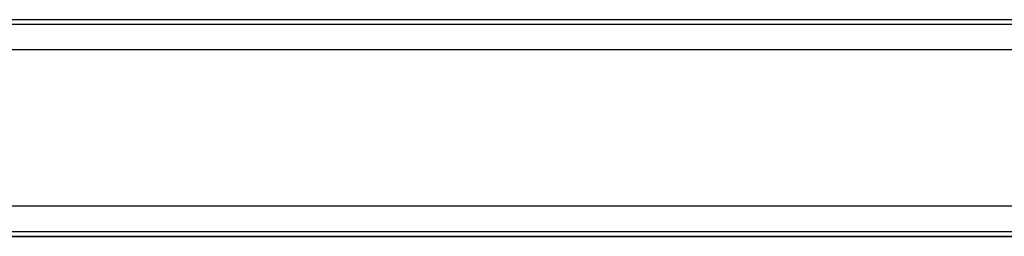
# Model space of a CAD drawing. Header units: millimetres. Extents: x 0 to 420, y 0 to 297.
# Tile 10 of 36: x 164.31 to 198.19, y 110.1 to 117.56. Entities that reach past the tile are written whole.
import ezdxf

# ---------------------------------------------------------------- set-up
doc = ezdxf.new("R2010")
doc.units = ezdxf.units.MM

msp = doc.modelspace()

# ---------------------------------------------------------------- linework, layer by layer
at = {"color": 7, "linetype": 'Continuous'}
for p, q in [((60.28603, 117.56217), (219.71397, 117.56217)), ((60.28603, 110.0953), (219.71397, 110.0953))]:
    msp.add_line(p, q, dxfattribs=at)
at = {"color": 7, "linetype": 'Continuous', "lineweight": 25}
for p, q in [((146.07643, 117.56217), (215.00513, 117.56217)), ((221.05935, 117.394), (140.33635, 117.394)), ((222.40473, 116.5195), (57.59527, 116.5195)), ((222.40473, 111.13797), (57.59527, 111.13797)), ((140.33635, 110.26347), (221.05935, 110.26347)), ((215.00513, 110.0953), (146.07643, 110.0953))]:
    msp.add_line(p, q, dxfattribs=at)

doc.saveas('drawing.dxf')
